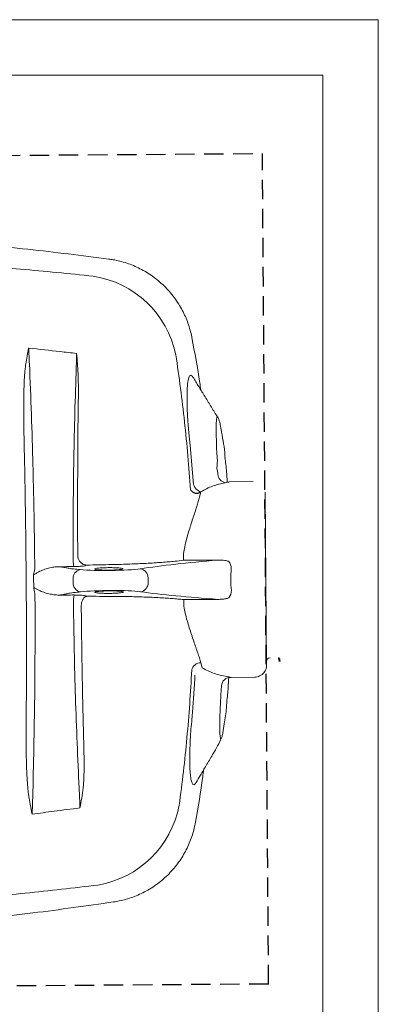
# Model space of a CAD drawing. Extents: x 258674 to 1051069, y -600163 to -66531.
# Tile 8 of 27: x 1050216 to 1050224, y -599706 to -599685. Entities that reach past the tile are written whole.
import ezdxf

# ---------------------------------------------------------------- set-up
doc = ezdxf.new("R2010")
doc.units = 0
doc.header["$LTSCALE"] = 21
doc.header["$MEASUREMENT"] = 0
doc.linetypes.add('11aa1PB-bd$0$11aa1PB-af$0$TRATTEGGIATA', pattern=[0.75, 0.5, -0.25])
doc.layers.get('0').update_dxf_attribs({"linetype": 'CONTINUOUS'})
doc.layers.add('CKD Equipments', color=252, linetype='CONTINUOUS', lineweight=0)
doc.layers.add('FAINTEQUIP', color=253, linetype='CONTINUOUS')
doc.layers.add('TEXT50', color=7, linetype='CONTINUOUS')

# ---------------------------------------------------------------- blocks, each defined once
blk = doc.blocks.new('G$C4DC229AB')
at = {"linetype": 'Continuous', "lineweight": 0}
for p, q in [((473.73, 640.57), (473.73, 640.59)), ((535.04, 632.46), (535.04, 632.46)), ((548.15, 615.51), (548.15, 615.51)), ((571.62, 605.74), (571.76, 605.73)), ((576.02, 602.55), (575.73, 602.8)), ((577.05, 601.52), (576.02, 602.55)), ((576.85, 601.75), (576.4, 602.17)), ((607.85, 588.79), (597.49, 581.18)), ((616.45, 587.87), (672.32, 511.86)), ((568.77, 584.57), (582.51, 568.56)), ((588.11, 567.61), (589.11, 564.97)), ((617.15, 543.07), (602.15, 532.04)), ((602.15, 532.04), (600, 534.97)), ((614.76, 514.88), (629.76, 525.9)), ((676.3, 518.11), (674.97, 519.38)), ((675.24, 519.8), (676.7, 518.39)), ((676.3, 518.11), (676.31, 518.1)), ((593.75, 511.1), (592.27, 513.11)), ((616.92, 511.95), (614.76, 514.88)), ((672.28, 505.48), (672.9, 506.97)), ((660.27, 495.76), (670.63, 503.38)), ((561.06, 499.12), (560.91, 498.73)), ((585.25, 498.87), (585.27, 498.87)), ((642.3, 492.6), (644.52, 490.86)), ((560.89, 487.18), (559.63, 488.89)), ((570.66, 485.46), (571.08, 485.49)), ((658.75, 489.01), (659.05, 488.52)), ((674.26, 468.89), (671.96, 473.26)), ((674.26, 468.89), (674.41, 468.54)), ((690.57, 420.85), (690.57, 420.85)), ((680.02, 359.91), (680.01, 359.91))]:
    blk.add_line(p, q, dxfattribs=at)
at = {"linetype": 'Continuous', "lineweight": 0, "flags": 128}
blk.add_lwpolyline([(548.14, 615.48), (547.75, 615.66), (546.62, 615.73), (546.26, 614.94), (546.68, 613.35), (547.91, 610.92), (549.85, 607.81), (552.57, 603.95), (555.89, 599.61), (559.86, 594.72), (564.1, 589.77), (568.76, 584.57), (568.76, 584.57), (568.76, 584.57)], dxfattribs=at)
at = {"linetype": 'Continuous', "lineweight": 0}
for centre, radius, start, end in [((497.04, 580.16), 53.92, 47.3866, 117.2557), ((593.86, 583.88), 4.95, 219.7498, 293.863), ((464.68, 582.8), 7.29, 287.9491, 288.2718), ((586.23, 573.45), 6.14, 232.737, 287.8306), ((620.69, 539.73), 6.43, 37.3313, 75.5116), ((627.64, 530.27), 6.43, 357.119, 35.2993), ((674.82, 519.18), 0.25, 46.3153, 127.2347), ((588.24, 510.27), 4.93, 35.1623, 118.3982), ((672.35, 515.19), 2, 126.3153, 216.3153), ((589.84, 508.11), 4.93, 314.2324, 37.4683), ((668.29, 508.9), 5, 337.279, 36.3153), ((667.67, 507.41), 5, 306.3153, 337.279), ((568.39, 508.45), 18.59, 213.5384, 228.5128), ((563.41, 491.95), 4.86, 137.8802, 218.9177), ((645.45, 488.5), 5.17, 127.5001, 202.1239), ((662.92, 491.62), 4.92, 122.5933, 212.0034), ((564.93, 489.88), 4.86, 213.7128, 294.7504), ((582.19, 489.72), 18.61, 204.1345, 219.0883), ((629.31, 400.19), 53.92, 315.3753, 25.2436)]:
    blk.add_arc(centre, radius, start, end, dxfattribs=at)
for centre, major_axis, start_param, end_param in [((755.67, 625.74), (192.12, 141.21), 2.309725, 2.586364), ((750.02, 633.43), (192.12, 141.21), 3.696821, 3.973461), ((571.66, 505.29), (16.12, 11.84), 3.824132, 5.727956), ((580.13, 493.77), (16.12, 11.84), 0.555229, 2.459054), ((565.13, 500.67), (12.09, 8.88), 3.449035, 3.871858), ((489.88, 435.73), (95.09, 69.89), 0.682539, 0.730265), ((489.33, 436.48), (95.09, 69.89), 5.55292, 5.600646), ((573.77, 488.91), (12.09, 8.88), 2.411328, 2.834153)]:
    blk.add_ellipse(centre, major_axis=major_axis, ratio=0.087489, start_param=start_param, end_param=end_param, dxfattribs=at)
for points, knots in [([(535.1, 632.52), (535.03, 632.59), (534.06, 633.56), (532, 635.26), (528.93, 637.58), (525.67, 639.65), (522.27, 641.48), (518.62, 643.12), (514.74, 644.51), (510.67, 645.62), (506.58, 646.39), (502.49, 646.83), (498.43, 646.95), (494.42, 646.77), (490.48, 646.3), (486.63, 645.54), (482.89, 644.51), (479.29, 643.22), (476.23, 641.91), (474.42, 640.94), (473.73, 640.56)], [0, 0, 0, 0, 0.0043, 0.062427, 0.120682, 0.179038, 0.237474, 0.295974, 0.360442, 0.424188, 0.487097, 0.549223, 0.610606, 0.671276, 0.731251, 0.79054, 0.849146, 0.907063, 0.964275, 1, 1, 1, 1]), ([(473.74, 640.56), (460.83, 633.52), (434.17, 618.97), (394.62, 595.42), (362.23, 575.25), (343.61, 562.65), (344.71, 563.39)], [0, 0, 0, 0, 0.27832, 0.574596, 0.870871, 1, 1, 1, 1]), ([(555.67, 612.37), (554.79, 613.29), (548.16, 620.24), (541.16, 626.8), (535.08, 632.5)], [0, 0, 0, 0, 0.132817, 1, 1, 1, 1]), ([(404.44, 587.4), (415.64, 594.43), (426.9, 601.34), (449.53, 614.9), (460.91, 621.56), (472.35, 628.09)], [0, 0, 0, 0, 0.5, 0.5, 1, 1, 1, 1]), ([(533.54, 619.84), (537.79, 615.47), (546.3, 606.74), (558.74, 593.21), (570.97, 579.41), (578.89, 569.94), (582.85, 565.21)], [0, 0, 0, 0, 0.249503, 0.499006, 0.749503, 1, 1, 1, 1]), ([(571.76, 605.74), (569.79, 606.54), (565.81, 608.16), (559.77, 610.66), (553.87, 613.12), (550.01, 614.73), (548.18, 615.5)], [0, 0, 0, 0, 0.2528454, 0.5089886, 0.7672662, 1, 1, 1, 1]), ([(589.33, 581.55), (589.33, 581.55), (587.8, 582.33), (586.32, 585.83), (582.94, 589.39), (580.09, 593.21), (577.47, 596.56), (575.25, 599.55), (573.49, 602.01), (572.22, 603.93), (571.53, 605.19), (571.32, 605.81), (571.55, 605.76), (571.62, 605.74)], [0, 0, 0, 0, 0.000001, 0.102794, 0.208141, 0.312848, 0.420372, 0.524648, 0.631769, 0.736112, 0.843311, 0.947618, 1, 1, 1, 1]), ([(575.75, 602.82), (575.46, 603.09), (574.7, 603.78), (573.82, 604.51), (572.96, 605.12), (572.37, 605.5), (571.89, 605.7), (571.77, 605.75)], [0, 0, 0, 0, 0.216023, 0.560392, 0.763973, 0.942309, 1, 1, 1, 1]), ([(587.74, 590.43), (587.19, 591.1), (583.84, 595.17), (580.14, 598.63), (577.05, 601.52)], [0, 0, 0, 0, 0.163282, 1, 1, 1, 1]), ([(596.66, 580.18), (596.56, 580.3), (596.47, 580.41), (596.38, 580.52), (595.27, 581.88), (592.49, 585.27), (589.51, 588.49), (587.72, 590.41)], [-0.033141, -0.033141, -0.033141, -0.033141, 0, 0, 0, 0.400839, 1, 1, 1, 1]), ([(590.05, 580.71), (589.8, 580.98), (589.55, 581.25), (589.33, 581.55), (589.33, 581.55)], [0, 0, 0, 0, 0.9999461, 1, 1, 1, 1]), ([(552.9, 498.19), (547.92, 505.02), (542.99, 511.87), (533.21, 525.57), (528.36, 532.43), (518.78, 546.13), (514.05, 552.96), (504.74, 566.56), (500.15, 573.33), (495.64, 580.07)], [0, 0, 0, 0, 0.25, 0.25, 0.5, 0.5, 0.75, 0.75, 1, 1, 1, 1]), ([(508.03, 564.87), (506.18, 567.54), (504.31, 570.19), (501.47, 574.12), (500.52, 575.43), (498.58, 578.01), (497.6, 579.29), (496.59, 580.55)], [0, 0, 0, 0, 0.5, 0.5, 0.75, 0.75, 1, 1, 1, 1]), ([(595.86, 579.35), (595.04, 578.51), (594.26, 577.64), (592.78, 575.83), (592.09, 574.89), (590.79, 572.93), (590.18, 571.92), (589.07, 569.82), (588.56, 568.73), (588.11, 567.61)], [0, 0, 0, 0, 0.25, 0.25, 0.5, 0.5, 0.75, 0.75, 1, 1, 1, 1]), ([(597.49, 581.18), (597.26, 580.88), (597.11, 580.69), (596.61, 580.13), (596.28, 579.77), (595.86, 579.35)], [0, 0, 0, 0, 0.5, 0.5, 1, 1, 1, 1]), ([(466.92, 575.86), (466.9, 575.92), (466.88, 575.99), (466.86, 576.05), (466.86, 576.06), (466.86, 576.07), (466.85, 576.08)], [0, 0, 0, 0, 0.0002012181, 0.0002012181, 0.0002012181, 0.0002381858, 0.0002381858, 0.0002381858, 0.0002381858]), ([(466.96, 575.87), (466.93, 575.93), (466.9, 575.99), (466.87, 576.05), (466.86, 576.06), (466.86, 576.07), (466.85, 576.08)], [0, 0, 0, 0, 0.0002027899, 0.0002027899, 0.0002027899, 0.000241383, 0.000241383, 0.000241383, 0.000241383]), ([(470.61, 568.2), (469.98, 569.47), (469.35, 570.74), (468.42, 572.65), (468.11, 573.29), (467.66, 574.25), (467.5, 574.57), (467.28, 575.05), (467.2, 575.21), (467.09, 575.45), (467.06, 575.53), (466.99, 575.7), (466.95, 575.78), (466.92, 575.86)], [0, 0, 0, 0, 0.5, 0.5, 0.75, 0.75, 0.875, 0.875, 0.9375, 0.9375, 0.96875, 0.96875, 1, 1, 1, 1]), ([(492.99, 535.59), (490.99, 538.23), (489, 540.88), (485.08, 546.2), (483.13, 548.87), (479.33, 554.26), (477.46, 556.97), (474.76, 561.1), (473.87, 562.5), (472.6, 564.61), (472.18, 565.31), (471.38, 566.74), (470.98, 567.47), (470.61, 568.2)], [0, 0, 0, 0, 0.25, 0.25, 0.5, 0.5, 0.75, 0.75, 0.875, 0.875, 0.9375, 0.9375, 1, 1, 1, 1]), ([(472.22, 569.3), (483.46, 555.08), (494.73, 540.6), (508.82, 522.16), (511.64, 518.45), (517.27, 511.03), (520.08, 507.3), (528.49, 496.1), (534.07, 488.6), (539.64, 481.06)], [0, 0, 0, 0, 0.5, 0.5, 0.625, 0.625, 0.75, 0.75, 1, 1, 1, 1]), ([(589.11, 564.97), (589.42, 564.19), (590.03, 562.63), (590.97, 559.84), (591.97, 556.75), (593.02, 553.4), (594.15, 549.89), (595.39, 546.22), (596.79, 542.4), (598.31, 538.62), (599.46, 536.13), (600, 534.97)], [0, 0, 0, 0, 0.110862, 0.221742, 0.336208, 0.450686, 0.561628, 0.67257, 0.786427, 0.900273, 1, 1, 1, 1]), ([(622.29, 545.95), (621.64, 545.71), (619.76, 544.99), (618.18, 543.82), (617.15, 543.07)], [0, 0, 0, 0, 0.3484193, 1, 1, 1, 1]), ([(632.88, 533.99), (631.53, 535.44), (630.26, 536.98), (627.87, 540.23), (626.78, 541.9), (625.8, 543.63)], [0, 0, 0, 0, 0.5, 0.5, 1, 1, 1, 1]), ([(585.54, 409.68), (578.01, 420.25), (570.42, 430.83), (555.15, 451.94), (547.46, 462.48), (535.87, 478.25), (531.99, 483.5), (524.23, 493.98), (520.34, 499.21), (508.66, 514.86), (500.84, 525.25), (492.99, 535.59)], [0, 0, 0, 0, 0.25, 0.25, 0.5, 0.5, 0.625, 0.625, 0.75, 0.75, 1, 1, 1, 1]), ([(602.15, 532.04), (601.04, 531.02), (599.19, 529.32), (596.13, 526.64), (593.28, 524.21), (590.18, 521.63), (586.89, 518.95), (583.45, 516.2), (579.87, 513.39), (576.14, 510.5), (573.55, 508.54), (572.26, 507.56)], [0, 0, 0, 0, 0.1578809, 0.261641, 0.3654014, 0.4721602, 0.5789187, 0.6826798, 0.7864408, 0.8932205, 1, 1, 1, 1]), ([(629.76, 525.9), (630.35, 526.33), (631.43, 527.12), (632.9, 528.46), (633.67, 529.45), (634.06, 529.95)], [0, 0, 0, 0, 0.374373, 0.684718, 1, 1, 1, 1]), ([(582.47, 493.66), (584.4, 495.03), (587.61, 497.31), (592.01, 500.36), (595.73, 502.89), (599.36, 505.32), (602.85, 507.6), (606.13, 509.69), (609.21, 511.61), (612.13, 513.37), (613.89, 514.37), (614.76, 514.88)], [0, 0, 0, 0, 0.155431, 0.25949, 0.363548, 0.470649, 0.57775, 0.681803, 0.785857, 0.892928, 1, 1, 1, 1]), ([(566.09, 500.32), (566.27, 500.54), (566.62, 500.98), (567.96, 502.17), (569.72, 503.6), (571.51, 504.96), (573.32, 506.26), (575.09, 507.47), (576.72, 508.48), (577.69, 509.02), (577.86, 509.04), (577.88, 509.04)], [0, 0, 0, 0, 0.12873, 0.257, 0.385041, 0.513034, 0.593354, 0.721934, 0.850956, 0.980313, 1, 1, 1, 1]), ([(577.88, 509.04), (578.06, 509.09), (578.45, 509.21), (578.2, 508.76), (577.33, 507.88), (575.87, 506.61), (574.18, 505.27), (573.03, 504.41), (572.56, 504.06)], [0, 0, 0, 0, 0.154069, 0.335329, 0.515993, 0.696154, 0.875964, 1, 1, 1, 1]), ([(616.92, 511.95), (617.86, 511.09), (619.87, 509.27), (622.96, 506.74), (626.17, 504.28), (629.33, 501.97), (632.37, 499.83), (635.22, 497.84), (637.85, 495.99), (640.28, 494.23), (641.63, 493.15), (642.3, 492.6)], [0, 0, 0, 0, 0.099727, 0.210626, 0.321535, 0.435425, 0.549315, 0.660296, 0.771268, 0.885644, 1, 1, 1, 1]), ([(568.98, 501.59), (568.68, 501.4), (567.78, 500.81), (566.73, 500.24), (565.96, 499.94), (566.05, 500.19), (566.09, 500.32)], [0, 0, 0, 0, 0.138475, 0.425595, 0.712972, 1, 1, 1, 1]), ([(572.56, 504.06), (572.34, 503.9), (571.44, 503.25), (570.53, 502.61), (569.56, 501.96), (569.27, 501.78), (568.98, 501.59)], [0, 0, 0, 0, 0.170805, 0.715603, 0.716948, 1, 1, 1, 1]), ([(554.56, 500.19), (554.77, 499.95), (555.01, 499.73), (555.51, 499.33), (555.78, 499.16), (556.34, 498.86), (556.62, 498.74), (557.21, 498.55), (557.51, 498.48), (558.1, 498.39), (558.4, 498.38), (558.98, 498.4), (559.26, 498.43), (559.81, 498.55), (560.08, 498.63), (560.46, 498.79), (560.59, 498.85), (560.83, 498.97), (560.95, 499.05), (561.06, 499.12)], [0, 0, 0, 0, 0.125, 0.125, 0.25, 0.25, 0.375, 0.375, 0.5, 0.5, 0.625, 0.625, 0.75, 0.75, 0.875, 0.875, 0.9375, 0.9375, 1, 1, 1, 1]), ([(560.91, 498.73), (560.86, 498.61), (560.71, 498.42), (560.19, 497.89), (559.85, 497.56), (558.97, 496.8), (558.47, 496.38), (557.32, 495.47), (556.72, 495.01), (556.08, 494.53)], [0, 0, 0, 0, 0.25, 0.25, 0.5, 0.5, 0.75, 0.75, 1, 1, 1, 1]), ([(573.51, 490.11), (573.53, 490.17), (573.6, 490.36), (574.47, 491.2), (575.96, 492.49), (577.66, 493.83), (579.47, 495.19), (581.34, 496.52), (583.25, 497.79), (584.78, 498.7), (585.29, 498.91), (585.54, 499.01)], [0, 0, 0, 0, 0.060949, 0.185979, 0.310678, 0.434944, 0.512561, 0.636279, 0.760031, 0.884003, 1, 1, 1, 1]), ([(585.54, 499.01), (585.57, 499.02), (585.9, 499.17), (585.93, 498.99), (585.53, 498.42), (584.38, 497.34), (582.71, 495.95), (581.15, 494.74), (580.24, 494.07), (580.02, 493.91)], [0, 0, 0, 0, 0.0125521, 0.1986893, 0.3850478, 0.5712562, 0.7570178, 0.9421233, 1, 1, 1, 1]), ([(549.55, 489.66), (550.01, 489.93), (550.46, 490.19), (551.29, 490.65), (551.67, 490.86), (552.75, 491.41), (553.35, 491.69), (553.84, 491.88)], [0, 0, 0, 0, 0.25, 0.25, 0.5, 0.5, 1, 1, 1, 1]), ([(580.02, 493.91), (579.54, 493.56), (578.36, 492.7), (576.55, 491.48), (574.88, 490.44), (573.77, 489.87), (573.28, 489.75), (573.45, 490.02), (573.51, 490.11)], [0, 0, 0, 0, 0.132098, 0.323567, 0.515414, 0.707812, 0.900839, 1, 1, 1, 1]), ([(644.52, 490.86), (645.72, 490.96), (646.91, 491.12), (649.25, 491.55), (650.4, 491.83), (652.65, 492.48), (653.76, 492.87), (655.93, 493.73), (656.99, 494.22), (658.04, 494.75)], [0, 0, 0, 0, 0.25, 0.25, 0.5, 0.5, 0.75, 0.75, 1, 1, 1, 1]), ([(658.04, 494.75), (658.57, 495.03), (659.01, 495.24), (659.69, 495.54), (659.92, 495.63), (660.27, 495.76)], [0, 0, 0, 0, 0.5, 0.5, 1, 1, 1, 1]), ([(666.16, 483.68), (664.86, 485.96), (662.68, 489.77), (660.27, 493.44), (659.3, 494.91)], [0, 0, 0, 0, 0.598702, 1, 1, 1, 1]), ([(549.55, 489.66), (548.77, 489.12), (548.06, 488.51), (546.71, 487.2), (546.08, 486.5), (544.88, 485.05), (544.31, 484.29), (543.51, 483.11), (543.25, 482.71), (542.77, 481.89), (542.54, 481.47), (542.34, 481.03)], [0, 0, 0, 0, 0.25, 0.25, 0.5, 0.5, 0.75, 0.75, 0.875, 0.875, 1, 1, 1, 1]), ([(565.21, 482.11), (565.86, 482.58), (566.48, 483.01), (567.69, 483.83), (568.24, 484.19), (569.23, 484.8), (569.64, 485.03), (570.3, 485.36), (570.53, 485.45), (570.66, 485.46)], [0, 0, 0, 0, 0.25, 0.25, 0.5, 0.5, 0.75, 0.75, 1, 1, 1, 1]), ([(571.62, 479.86), (571.44, 480.13), (571.29, 480.41), (571.01, 480.97), (570.88, 481.26), (570.68, 481.83), (570.6, 482.1), (570.47, 482.65), (570.43, 482.92), (570.39, 483.43), (570.39, 483.67), (570.43, 484.13), (570.47, 484.34), (570.58, 484.73), (570.66, 484.91), (570.8, 485.15), (570.85, 485.23), (570.96, 485.37), (571.02, 485.43), (571.08, 485.49)], [0, 0, 0, 0, 0.125, 0.125, 0.25, 0.25, 0.375, 0.375, 0.5, 0.5, 0.625, 0.625, 0.75, 0.75, 0.875, 0.875, 0.9375, 0.9375, 1, 1, 1, 1]), ([(640.66, 486.55), (643.98, 481.38), (650.62, 471.04), (660.14, 455.27), (669.35, 439.34), (675.17, 428.57), (678.08, 423.19)], [0, 0, 0, 0, 0.249503, 0.499005, 0.749503, 1, 1, 1, 1]), ([(659.05, 488.52), (659.91, 487.16), (661.65, 484.38), (664.2, 480.43), (666.66, 476.71), (668.91, 473.42), (670.92, 470.58), (672.61, 468.32), (673.95, 466.67), (674.88, 465.71), (675.4, 465.43), (675.47, 465.88), (675.13, 466.98), (674.55, 468.25), (674.26, 468.89)], [0, 0, 0, 0, 0.0820775, 0.1665466, 0.2486247, 0.333071, 0.415408, 0.5001276, 0.5825184, 0.6672865, 0.7498339, 0.8347659, 0.9162327, 1, 1, 1, 1]), ([(542.34, 481.03), (542.12, 480.53), (541.89, 480.04), (541.44, 479.07), (541.22, 478.58), (540.99, 478.1)], [0, 0, 0, 0, 0.5, 0.5, 1, 1, 1, 1]), ([(562.01, 480.76), (561.69, 480.35), (561.24, 479.86), (560.39, 479), (560.08, 478.69), (559.39, 478.04), (559.01, 477.69), (558.61, 477.33)], [0, 0, 0, 0, 0.5, 0.5, 0.75, 0.75, 1, 1, 1, 1]), ([(643.76, 485.23), (645.66, 482.27), (647.54, 479.3), (650.34, 474.82), (651.73, 472.58), (653.34, 469.96), (654.14, 468.65), (654.48, 468.08), (654.71, 467.71), (654.82, 467.52), (654.93, 467.33)], [0, 0, 0, 0, 0.5, 0.5, 0.75, 0.875, 0.9375, 0.96875, 0.96875, 1, 1, 1, 1]), ([(671.96, 473.26), (670.72, 475.82), (669, 479.34), (666.78, 482.76), (666.18, 483.69)], [0, 0, 0, 0, 0.7275248, 1, 1, 1, 1]), ([(548.22, 473.03), (548.7, 473.08), (549.17, 473.18), (550.1, 473.4), (550.56, 473.52), (551.92, 473.93), (552.82, 474.25), (554.56, 474.96), (555.41, 475.35), (557.06, 476.25), (557.86, 476.75), (558.61, 477.33)], [0, 0, 0, 0, 0.125, 0.125, 0.25, 0.25, 0.5, 0.5, 0.75, 0.75, 1, 1, 1, 1]), ([(628.8, 398.89), (623.71, 405.22), (618.61, 411.62), (608.43, 424.56), (603.33, 431.09), (593.13, 444.31), (588.02, 451), (577.85, 464.43), (572.79, 471.19), (567.75, 477.98)], [0, 0, 0, 0, 0.25, 0.25, 0.5, 0.5, 0.75, 0.75, 1, 1, 1, 1]), ([(571.77, 479.62), (575.7, 474.31), (579.64, 469.01), (587.52, 458.43), (591.47, 453.15), (603.33, 437.37), (611.26, 426.9), (619.22, 416.5)], [0, 0, 0, 0, 0.25, 0.25, 0.5, 0.5, 1, 1, 1, 1]), ([(548.22, 473.03), (547.68, 472.96), (547.15, 472.89), (546.08, 472.76), (545.55, 472.69), (545.02, 472.62)], [0, 0, 0, 0, 0.5, 0.5, 1, 1, 1, 1]), ([(547.45, 470.43), (550.22, 466.65), (552.98, 462.85), (558.49, 455.26), (561.24, 451.46), (569.43, 440.08), (574.83, 432.5), (590.84, 409.83), (601.29, 394.78), (611.5, 379.79)], [0, 0, 0, 0, 0.125, 0.125, 0.25, 0.25, 0.5, 0.5, 1, 1, 1, 1]), ([(654.93, 467.33), (654.93, 467.33), (654.93, 467.33), (654.93, 467.33), (654.93, 467.33), (654.93, 467.33), (654.93, 467.33)], [0, 0, 0, 0, 0.000000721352, 0.000000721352, 0.000000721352, 0.000001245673, 0.000001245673, 0.000001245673, 0.000001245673]), ([(654.93, 467.33), (654.93, 467.33), (654.93, 467.33), (654.93, 467.33), (654.93, 467.33), (654.93, 467.33)], [0, 0, 0, 0, 0.341802, 0.948176, 1, 1, 1, 1]), ([(654.93, 467.33), (654.93, 467.33), (656, 465.88), (657.62, 462.55), (660.73, 457.75), (663.9, 452.77), (667.14, 448.06), (670.14, 443.97), (672.78, 440.7), (675.01, 438.29), (676.73, 436.88), (677.86, 436.57), (678.38, 437.09), (678.27, 438.13), (678.24, 438.5)], [0, 0, 0, 0, 0.000001, 0.077483, 0.156444, 0.251386, 0.349178, 0.444652, 0.543049, 0.640373, 0.740767, 0.840327, 0.943106, 1, 1, 1, 1]), ([(678.29, 438.55), (678.16, 440.05), (677.83, 443.56), (677.3, 449.4), (676.68, 456.34), (676.26, 461.25), (675.42, 465.81)], [0, 0, 0, 0, 0.179067, 0.418189, 0.690626, 1, 1, 1, 1]), ([(690.62, 420.88), (687, 428.38), (682.82, 437.01), (678.18, 445.4), (677.57, 446.51)], [0, 0, 0, 0, 0.868162, 1, 1, 1, 1]), ([(619.22, 416.5), (621.22, 413.88), (623.19, 411.23), (626.03, 407.19), (626.97, 405.83), (628.31, 403.77), (628.76, 403.07), (629.62, 401.67), (630.04, 400.96), (630.43, 400.24)], [0, 0, 0, 0, 0.5, 0.5, 0.75, 0.75, 0.875, 0.875, 1, 1, 1, 1]), ([(680.01, 359.91), (680.75, 360.65), (682.4, 362.3), (684.72, 365.08), (686.99, 368.2), (689.03, 371.49), (690.88, 375.03), (692.51, 378.82), (693.86, 382.81), (694.87, 386.86), (695.56, 390.91), (695.93, 394.96), (695.99, 398.98), (695.75, 402.94), (695.23, 406.83), (694.42, 410.63), (693.36, 414.31), (692.11, 417.74), (691.11, 419.88), (690.64, 420.88)], [0, 0, 0, 0, 0.047522, 0.105774, 0.164129, 0.222565, 0.281067, 0.345588, 0.409388, 0.472348, 0.534521, 0.59595, 0.656664, 0.716682, 0.776014, 0.834663, 0.892623, 0.94988, 1, 1, 1, 1]), ([(609.97, 378.59), (609.38, 379.16), (608.81, 379.75), (607.68, 380.95), (607.13, 381.56), (605.5, 383.41), (604.44, 384.66), (601.3, 388.47), (599.27, 391.06), (595.27, 396.3), (593.3, 398.95), (589.39, 404.29), (587.46, 406.98), (585.54, 409.68)], [0, 0, 0, 0, 0.0625, 0.0625, 0.125, 0.125, 0.25, 0.25, 0.5, 0.5, 0.75, 0.75, 1, 1, 1, 1]), ([(616.22, 372.74), (616.15, 372.79), (616.08, 372.85), (615.94, 372.97), (615.88, 373.03), (615.68, 373.2), (615.55, 373.32), (615.15, 373.69), (614.89, 373.93), (614.11, 374.66), (613.59, 375.14), (612.03, 376.61), (611, 377.59), (609.97, 378.59)], [0, 0, 0, 0, 0.03125, 0.03125, 0.0625, 0.0625, 0.125, 0.125, 0.25, 0.25, 0.5, 0.5, 1, 1, 1, 1]), ([(616.22, 372.74), (616.27, 372.7), (616.32, 372.67), (616.37, 372.63), (616.38, 372.62), (616.39, 372.62), (616.4, 372.61)], [0, 0, 0, 0, 0.0001941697, 0.0001941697, 0.0001941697, 0.0002311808, 0.0002311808, 0.0002311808, 0.0002311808]), ([(567.76, 259.76), (567.76, 259.76), (584.39, 273.01), (613.3, 297.89), (647.59, 328.6), (669.42, 349.71), (680, 359.93)], [0, 0, 0, 0, 0.128959, 0.425292, 0.721626, 1, 1, 1, 1]), ([(667.68, 362.32), (658.04, 353.36), (648.29, 344.48), (628.58, 326.93), (618.63, 318.25), (608.58, 309.66)], [0, 0, 0, 0, 0.5, 0.5, 1, 1, 1, 1])]:
    blk.add_open_spline(points, degree=3, knots=knots, dxfattribs=at)
for points in [[(481.74, 584.49), (484.36, 585.95), (486.97, 587.42), (489.56, 588.91)], [(495.64, 580.07), (493.67, 582.99), (491.64, 585.94), (489.56, 588.91)], [(496.59, 580.55), (494.32, 583.37), (491.96, 586.15), (489.56, 588.91)], [(466.85, 576.08), (471.83, 578.86), (476.79, 581.67), (481.74, 584.49)], [(466.85, 576.08), (468.64, 573.79), (470.43, 571.53), (472.22, 569.3)], [(554.26, 500.55), (538.62, 521.95), (523.21, 543.4), (508.03, 564.87)], [(572.26, 507.56), (568.53, 504.74), (564.8, 501.93), (561.06, 499.12)], [(554.56, 500.19), (554.45, 500.3), (554.35, 500.42), (554.26, 500.55)], [(556.08, 494.53), (553.9, 492.91), (551.73, 491.28), (549.55, 489.66)], [(571.08, 485.49), (574.88, 488.22), (578.67, 490.94), (582.47, 493.66)], [(539.64, 481.06), (540.08, 480.07), (540.53, 479.08), (540.99, 478.1)], [(558.61, 477.33), (560.81, 478.92), (563.01, 480.51), (565.21, 482.11)], [(545.02, 472.62), (543.68, 474.44), (542.34, 476.27), (540.99, 478.1)], [(571.62, 479.86), (571.67, 479.78), (571.72, 479.7), (571.77, 479.62)], [(547.45, 470.43), (546.63, 471.15), (545.82, 471.88), (545.02, 472.62)], [(630.43, 400.24), (632.21, 397.04), (633.84, 393.77), (635.41, 390.47)], [(635.41, 390.47), (633.2, 393.33), (630.99, 396.14), (628.8, 398.89)], [(635.41, 390.47), (631.91, 387.29), (628.45, 384.07), (625.05, 380.79)], [(611.5, 379.79), (613.11, 377.41), (614.74, 375.02), (616.4, 372.61)], [(625.05, 380.79), (622.15, 378.08), (619.27, 375.35), (616.4, 372.61)]]:
    blk.add_open_spline(points, degree=3, dxfattribs=at)
at = {"layer": 'FAINTEQUIP', "color": 4, "linetype": '11aa1PB-bd$0$11aa1PB-af$0$TRATTEGGIATA'}
for p, q in [((0, 362.6, 0.04), (507.64, 735.7, 0.04)), ((774.14, 373.1, 0.04), (507.64, 735.7, 0.04)), ((774.14, 373.1, 0.04), (266.5, 0, 0.04))]:
    blk.add_line(p, q, dxfattribs=at)
at = {"layer": 'TEXT50'}
blk.add_arc((584.27, 569.06), 4.1, 249.6585, 339.2671, dxfattribs=at)

msp = doc.modelspace()

# ---------------------------------------------------------------- linework, layer by layer
at = {"layer": 'CKD Equipments', "elevation": 2242.809}
for points in [[(1050194.853, -599693.059), (1050194.853, -599732.42), (1050223.982, -599732.42), (1050223.982, -599685.185), (1050194.853, -599685.185)], [(1050196.034, -599686.366), (1050196.034, -599731.239), (1050222.801, -599731.239), (1050222.801, -599686.366)]]:
    msp.add_lwpolyline(points, close=True, dxfattribs=at)

# ---------------------------------------------------------------- block references
at = {"layer": 'CKD Equipments', "ltscale": 0.25, "xscale": 0.03937007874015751, "yscale": 0.0393700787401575, "zscale": 0.0393700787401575, "rotation": 324.1141489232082}
msp.add_blockref('G$C4DC229AB', (1050188.338, -599699.79), dxfattribs=at)

doc.saveas('drawing.dxf')
